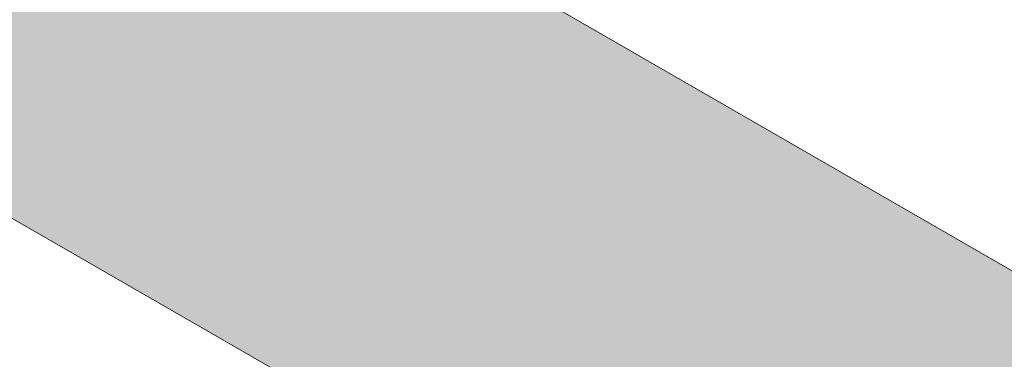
# Model space of a CAD drawing. Header units: millimetres. Extents: x -107151 to 48086, y -42122 to 26068.
# Tile 3 of 57: x -88514 to -72703, y -13106 to -7645. Entities that reach past the tile are written whole.
import ezdxf

# ---------------------------------------------------------------- set-up
doc = ezdxf.new("R2010")
doc.units = ezdxf.units.MM
doc.header["$MEASUREMENT"] = 0
doc.layers.add('07-VRD_Terrain_Batiments.ARCHI', color=7, linetype='Continuous')

# ---------------------------------------------------------------- blocks, each defined once
blk = doc.blocks.new('Dalle_5_1', base_point=(-75677, -3744))
at = {"layer": '07-VRD_Terrain_Batiments.ARCHI', "linetype": 'Continuous', "lineweight": 0, "true_color": 0x404040}
blk.add_hatch(color=250, dxfattribs=at).paths.add_polyline_path([(-75677, -3744), (-67766, -8312), (-64023, -1828), (-71933, 2739)])
at = {"layer": '07-VRD_Terrain_Batiments.ARCHI', "color": 7, "linetype": 'Continuous', "lineweight": 5, "flags": 128}
blk.add_lwpolyline([(-75677, -3744), (-67766, -8312), (-64023, -1828), (-71933, 2739)], close=True, dxfattribs=at)
blk = doc.blocks.new('Dalle_8_1', base_point=(-95266, -7011))
at = {"layer": '07-VRD_Terrain_Batiments.ARCHI', "linetype": 'Continuous', "lineweight": 0, "true_color": 0x404040}
blk.add_hatch(color=250, dxfattribs=at).paths.add_polyline_path([(-95266, -7011), (-49833, -33242), (-46185, -26923), (-91617, -692)])
at = {"layer": '07-VRD_Terrain_Batiments.ARCHI', "color": 7, "linetype": 'Continuous', "lineweight": 5, "flags": 128}
blk.add_lwpolyline([(-95266, -7011), (-49833, -33242), (-46185, -26923), (-91617, -692)], close=True, dxfattribs=at)

msp = doc.modelspace()

# ---------------------------------------------------------------- block references
at = {"layer": '07-VRD_Terrain_Batiments.ARCHI', "color": 7, "linetype": 'Continuous', "lineweight": 5}
for name, p in [('Dalle_5_1', (-75676.611, -3744.468)), ('Dalle_8_1', (-95265.665, -7010.981))]:
    msp.add_blockref(name, p, dxfattribs=at)

doc.saveas('drawing.dxf')
